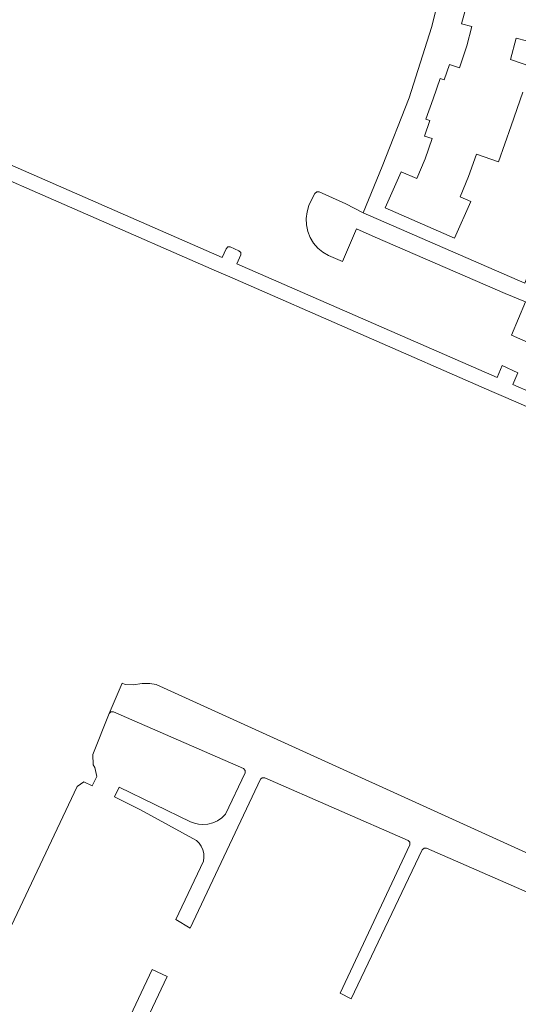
# Model space of a CAD drawing. Header units: metres. Extents: x 110065 to 112666, y 425872 to 427362.
# Tile 7 of 104: x 110259 to 110336, y 426653 to 426807. Entities that reach past the tile are written whole.
import ezdxf

# ---------------------------------------------------------------- set-up
doc = ezdxf.new("R2010")
doc.units = ezdxf.units.M
for name, color, linetype, lineweight in [('B-WE-GR-GRAS-GV', 60, 'Continuous', 13), ('B-WE-OG-TERREIN_ERF-GV', 7, 'Continuous', 18), ('B-WE-OG-WATER-GV', 130, 'Continuous', 18), ('B-WE-VH-VERHARDING_OPEN-GV', 252, 'Continuous', 18), ('B-WE-VH-VERHARDING_TEGEL-GV', 252, 'Continuous', 18)]:
    doc.layers.add(name, color=color, linetype=linetype, lineweight=lineweight)

msp = doc.modelspace()

# ---------------------------------------------------------------- linework, layer by layer
at = {"layer": 'B-WE-GR-GRAS-GV', "flags": 128}
for points in [[(110341.532, 426669.323), (110322.15, 426677.776), (110321.774, 426677.786), (110321.499, 426677.533), (110310.413, 426654.326), (110308.706, 426655.221), (110319.563, 426678.344), (110319.579, 426678.731), (110319.31, 426679.015), (110296.948, 426688.768), (110296.57, 426688.777), (110296.296, 426688.523), (110285.328, 426665.348), (110283.125, 426666.692), (110287.415, 426675.779), (110287.48, 426676.37), (110287.441, 426676.964), (110287.3, 426677.542), (110287.061, 426678.087), (110286.73, 426678.582), (110286.319, 426679.012), (110277.6, 426683.787), (110273.56, 426685.783), (110274.283, 426687.281), (110285.411, 426681.905), (110286.012, 426681.678), (110286.639, 426681.536), (110287.279, 426681.482), (110288.086, 426681.54), (110288.87, 426681.737), (110289.609, 426682.066), (110290.28, 426682.518), (110290.862, 426683.08), (110293.908, 426689.532), (110293.924, 426689.921), (110293.656, 426690.204), (110273.368, 426699.053), (110272.978, 426699.057), (110272.702, 426698.777), (110270.193, 426692.379), (110270.246, 426690.766), (110270.504, 426690.372), (110270.797, 426688.965), (110270.088, 426687.497), (110268.756, 426688.155), (110267.71, 426687.382), (110245.862, 426641.254)], [(110266.232, 426630.905), (110279.44, 426658.886), (110281.754, 426657.794), (110259.783, 426611.37)]]:
    msp.add_lwpolyline(points, dxfattribs=at)
at = {"layer": 'B-WE-OG-TERREIN_ERF-GV', "flags": 128}
for points in [[(110325.72, 426816.756), (110322.919, 426805.62), (110319.433, 426794.68), (110315.274, 426783.977), (110312.312, 426776.777), (110337.469, 426765.801), (110342.85, 426779.049), (110347.496, 426792.571), (110351.395, 426806.328), (110354.534, 426820.278)], [(110337.147, 426795.582), (110335.327, 426790.339), (110333.381, 426784.73), (110329.942, 426785.923), (110328.727, 426782.42), (110327.397, 426779.262), (110329.073, 426778.556), (110326.534, 426772.827), (110315.722, 426777.535), (110318.187, 426783.138), (110320.637, 426782.107), (110321.931, 426785.18), (110323.022, 426788.325), (110321.838, 426788.735), (110322.688, 426791.17), (110322.078, 426791.383), (110323.189, 426794.552), (110324.299, 426797.72), (110324.902, 426797.51), (110325.732, 426799.889), (110327.317, 426799.362), (110328.461, 426802.802), (110329.245, 426805.796), (110327.629, 426806.219), (110328.267, 426808.655)], [(110337.734, 426803.573), (110336.12, 426804), (110335.242, 426800.68), (110339.936, 426799.041)]]:
    msp.add_lwpolyline(points, dxfattribs=at)
at = {"layer": 'B-WE-OG-WATER-GV', "flags": 128}
msp.add_lwpolyline([(110347.363, 426672.702), (110280.031, 426703.273), (110279.042, 426703.458), (110277.833, 426703.474), (110276.459, 426703.24), (110275.222, 426703.276), (110275.222, 426703.276), (110275.222, 426703.276), (110274.756, 426703.479), (110272.702, 426698.777), (110272.978, 426699.057), (110273.368, 426699.053), (110293.656, 426690.204), (110293.924, 426689.921), (110293.908, 426689.532), (110290.862, 426683.08), (110290.28, 426682.518), (110289.609, 426682.066), (110288.87, 426681.737), (110288.086, 426681.54), (110287.279, 426681.482), (110286.639, 426681.536), (110286.012, 426681.678), (110285.411, 426681.905), (110274.283, 426687.281), (110273.56, 426685.783), (110277.6, 426683.787), (110286.319, 426679.012), (110286.73, 426678.582), (110287.061, 426678.087), (110287.3, 426677.542), (110287.441, 426676.964), (110287.48, 426676.37), (110287.415, 426675.779), (110283.125, 426666.692), (110285.328, 426665.348), (110296.296, 426688.523), (110296.57, 426688.777), (110296.948, 426688.768), (110319.31, 426679.015), (110319.579, 426678.731), (110319.563, 426678.344), (110308.706, 426655.221), (110310.413, 426654.326), (110321.499, 426677.533), (110321.774, 426677.786), (110322.15, 426677.776), (110341.532, 426669.323)], dxfattribs=at)
at = {"layer": 'B-WE-VH-VERHARDING_OPEN-GV', "flags": 128}
msp.add_lwpolyline([(110337.469, 426765.801), (110312.312, 426776.777), (110309.603, 426778.164), (110305.422, 426780.019), (110305.422, 426780.019), (110305.422, 426780.019), (110305.056, 426780.035), (110304.778, 426779.798), (110304.184, 426778.69), (110303.851, 426777.895), (110303.554, 426776.917), (110303.425, 426775.904), (110303.466, 426774.883), (110303.676, 426773.884), (110304.051, 426772.933), (110304.578, 426772.058), (110305.244, 426771.283), (110306.03, 426770.631), (110306.914, 426770.118), (110307.254, 426769.969), (110309.086, 426769.168), (110311.248, 426774.272), (110314.176, 426772.994), (110334.4, 426764.199), (110337.584, 426762.898), (110335.393, 426757.714), (110339.291, 426756.011)], dxfattribs=at)
at = {"layer": 'B-WE-VH-VERHARDING_TEGEL-GV', "flags": 128}
for points in [[(110355.588, 426741.315), (110335.627, 426750.05), (110336.396, 426751.835), (110333.966, 426752.983), (110333.153, 426751.132), (110292.621, 426768.831), (110293.205, 426770.212), (110293.209, 426770.593), (110292.942, 426770.866), (110291.582, 426771.45), (110291.196, 426771.454), (110290.924, 426771.186), (110290.347, 426769.824), (110230.025, 426796.164)], [(110228.151, 426794.5), (110289.464, 426767.697), (110291.526, 426766.796), (110332.327, 426748.96), (110334.143, 426748.169), (110357.12, 426738.163)]]:
    msp.add_lwpolyline(points, dxfattribs=at)

doc.saveas('drawing.dxf')
